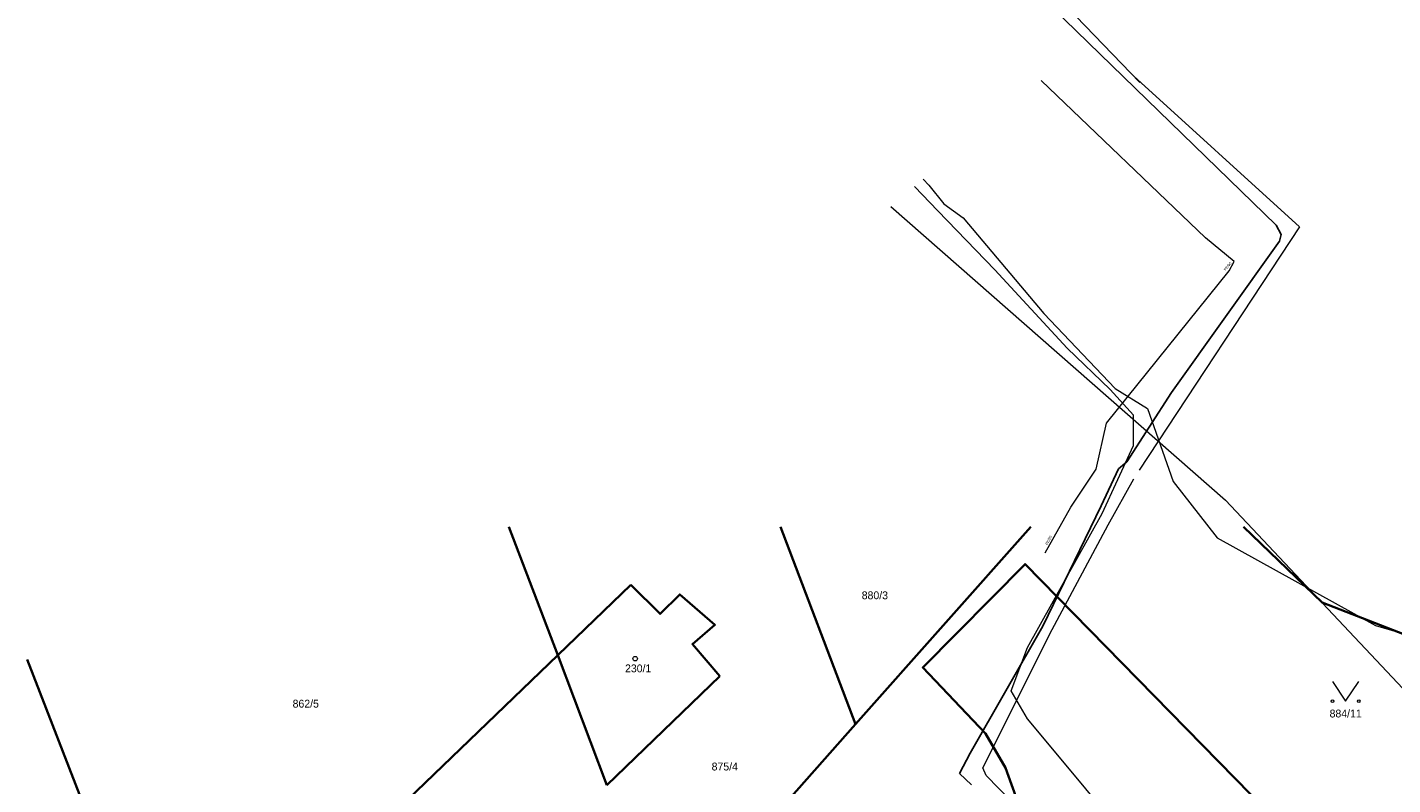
# Model space of a CAD drawing. Header units: millimetres. Extents: x -527259 to -526551, y -1129736 to -1129000.
# Tile 211 of 213: x -526909 to -526805, y -1129186 to -1129128. Entities that reach past the tile are written whole.
import ezdxf
from ezdxf.enums import TextEntityAlignment as Align

# ---------------------------------------------------------------- set-up
doc = ezdxf.new("R2010")
doc.units = ezdxf.units.MM
doc.header["$LTSCALE"] = 12
for name, color, linetype, lineweight in [('IS_plynovod STL GridServices', 6, 'PLYN_POTRUBI_ST_PODZ', 0), ('IS_sdelovaci - nezamer poloha CETIN', 132, 'EL_VEDENI_SLABOPROUD_PODZ', 0), ('IS_sdelovací CETIN', 6, 'EL_VEDENI_SLABOPROUD_PODZ', 0), ('ISa_plyn_podzem_STL', 6, 'PLYN_POTRUBI_ST_PODZ', 0), ('KN tlusta', 170, 'Continuous', 35), ('tlusta', 7, 'Continuous', 15)]:
    doc.layers.add(name, color=color, linetype=linetype, lineweight=lineweight)
doc.layers.add('ISa_Vodovod', color=6, linetype='VODA_PITNA_PODZ')
doc.layers.add('Parc. č.', color=170, linetype='Continuous')
doc.styles.add('laplan', font='txt', dxfattribs={"height": 0.002})
doc.linetypes.add('EL_VEDENI_SLABOPROUD_PODZ', pattern='A,10,-30,[116,CADKON.SHX,S=5,R=0,X=0,Y=0],-35,10,-10', length=95)
doc.linetypes.add('PLYN_POTRUBI_ST_PODZ', pattern='A,35,-15,[113,CADKON.SHX,S=5,R=0,X=0,Y=0],-50', length=100)
doc.linetypes.add('VODA_PITNA_PODZ', pattern='A,35,-15,[117,CADKON.SHX,S=1.25,R=0,X=0,Y=0],-50', length=100)

# ---------------------------------------------------------------- blocks, each defined once
blk = doc.blocks.new('4$02')
at = {"layer": 'tlusta', "color": 0}
blk.add_circle((-0.01, 0), 0.175, dxfattribs=at)
blk = doc.blocks.new('3$14')
at = {"layer": 'tlusta'}
blk.add_lwpolyline([(-1, 1.5), (0, 0), (1, 1.5)], dxfattribs=at)
for centre in [(-1, 0), (1, 0)]:
    blk.add_circle(centre, 0.1, dxfattribs=at)

msp = doc.modelspace()

# ---------------------------------------------------------------- linework, layer by layer
at = {"layer": 'IS_plynovod STL GridServices', "ltscale": 0.002, "flags": 128}
msp.add_lwpolyline([(-526831.508, -1129168.486), (-526829.555, -1129164.984), (-526827.617, -1129162.087), (-526826.83, -1129158.576), (-526817.461, -1129146.951), (-526817.055, -1129146.225), (-526819.252, -1129144.41), (-526831.821, -1129132.386)], dxfattribs=at)
at = {"layer": 'IS_sdelovaci - nezamer poloha CETIN', "ltscale": 0.002, "flags": 128}
for points in [[(-526793.112, -1129228.571), (-526814.511, -1129203.664), (-526823.512, -1129192.439), (-526828.769, -1129186.089), (-526832.868, -1129181.17), (-526834.116, -1129179.023), (-526832.868, -1129175.714), (-526827.165, -1129165.483), (-526824.759, -1129160.296), (-526824.759, -1129157.97), (-526826.541, -1129156.002), (-526829.838, -1129152.855), (-526835.363, -1129146.862), (-526839.72, -1129142.35), (-526841.489, -1129140.496)], [(-526843.299, -1129142.014), (-526817.731, -1129164.455), (-526784.842, -1129199.367), (-526773.49, -1129211.3)]]:
    msp.add_lwpolyline(points, dxfattribs=at)
at = {"layer": 'IS_sdelovací CETIN', "ltscale": 0.003, "flags": 128}
for points in [[(-526840.821, -1129139.936), (-526840.39, -1129140.39)], [(-526840.821, -1129139.936), (-526840.39, -1129140.39), (-526839.26, -1129141.82), (-526837.77, -1129142.89), (-526831.62, -1129150.21), (-526826.17, -1129155.93), (-526823.68, -1129157.46), (-526821.73, -1129163.04), (-526818.36, -1129167.34), (-526806.27, -1129174.03), (-526799.54, -1129175.99), (-526792.02, -1129179.71), (-526790.056, -1129180.754)]]:
    msp.add_lwpolyline(points, dxfattribs=at)
at = {"layer": 'ISa_plyn_podzem_STL', "ltscale": 0.002}
for p, q in [((-526824.27, -1129132.55), (-526845.17, -1129110.824)), ((-526812.071, -1129143.578), (-526824.741, -1129132.061)), ((-526812.071, -1129143.578), (-526824.314, -1129162.167)), ((-526824.77, -1129162.86), (-526826.72, -1129166.36)), ((-526826.72, -1129166.36), (-526831.2, -1129174.74)), ((-526831.2, -1129174.74), (-526836.28, -1129184.9)), ((-526836.03, -1129185.49), (-526836.28, -1129184.9)), ((-526836.03, -1129185.49), (-526801.21, -1129220.86))]:
    msp.add_line(p, q, dxfattribs=at)
at = {"layer": 'ISa_Vodovod', "ltscale": 0.002}
for p, q in [((-526836.902, -1129121.054), (-526813.846, -1129143.448)), ((-526813.486, -1129144.168), (-526813.846, -1129143.448)), ((-526813.596, -1129144.678), (-526813.486, -1129144.168)), ((-526813.596, -1129144.678), (-526821.848, -1129156.227)), ((-526821.848, -1129156.227), (-526825.27, -1129161.54)), ((-526825.91, -1129162.07), (-526827.23, -1129164.89)), ((-526825.91, -1129162.07), (-526825.27, -1129161.54)), ((-526827.23, -1129164.89), (-526831.69, -1129174.1)), ((-526831.69, -1129174.1), (-526837.24, -1129183.78)), ((-526837.24, -1129183.78), (-526838.06, -1129185.35)), ((-526837.14, -1129186.2), (-526838.06, -1129185.35))]:
    msp.add_line(p, q, dxfattribs=at)
at = {"layer": 'KN tlusta'}
for p, q in [((-526868.76, -1129176.3), (-526872.48, -1129166.495)), ((-526845.99, -1129181.57), (-526851.723, -1129166.495)), ((-526845.99, -1129181.57), (-526832.599, -1129166.495)), ((-526863.18, -1129170.93), (-526868.76, -1129176.3)), ((-526898.38, -1129204.81), (-526909.288, -1129176.639)), ((-526868.76, -1129176.3), (-526898.38, -1129204.81)), ((-526868.76, -1129176.3), (-526865, -1129186.23)), ((-526865, -1129186.23), (-526856.36, -1129177.9)), ((-526860.55, -1129197.96), (-526845.99, -1129181.57))]:
    msp.add_line(p, q, dxfattribs=at)
for points in [[(-526784.84, -1129182.18), (-526810.35, -1129172.29), (-526816.361, -1129166.495)], [(-526805.93, -1129197), (-526833.05, -1129169.35), (-526840.87, -1129177.25), (-526836.08, -1129182.3), (-526834.54, -1129184.9), (-526833.51, -1129187.75), (-526833.15, -1129190.39), (-526833.46, -1129192.61), (-526833.62, -1129193.74), (-526834.83, -1129196.52), (-526837.07, -1129199.23), (-526842.39, -1129202.1), (-526849.11, -1129204.43), (-526872.69, -1129212.59), (-526889.31, -1129225.28), (-526884.05, -1129241.2), (-526874.95, -1129268.75), (-526873.8, -1129270.39), (-526858.19, -1129286.41)], [(-526856.36, -1129177.9), (-526858.46, -1129175.46), (-526856.75, -1129173.99), (-526859.43, -1129171.66), (-526860.93, -1129173.15), (-526863.18, -1129170.93)]]:
    msp.add_lwpolyline(points, dxfattribs=at)

# ---------------------------------------------------------------- block references
at = {"layer": 'tlusta'}
for name, p in [('4$02', (-526862.829, -1129176.57)), ('3$14', (-526808.55, -1129179.82))]:
    msp.add_blockref(name, p, dxfattribs=at)

# ---------------------------------------------------------------- texts
at = {"layer": 'IS_plynovod STL GridServices', "linetype": 'Continuous', "ltscale": 0.002, "char_height": 0.2, "attachment_point": 7, "line_spacing_factor": 0.8, "style": 'laplan'}
for insert, rotation in [((-526817.729, -1129146.958), 50.30732), ((-526831.329, -1129167.904), 61.90061)]:
    msp.add_mtext('PE/90', dxfattribs=dict(at, insert=insert, rotation=rotation))
at = {"layer": 'Parc. č.', "style": 'laplan'}
for s, p in [('880/3', (-526844.523, -1129172.031)), ('230/1', (-526862.608, -1129177.612)), ('862/5', (-526888.01, -1129180.31)), ('884/11', (-526808.547, -1129181.062)), ('875/4', (-526855.991, -1129185.112))]:
    msp.add_text(s, height=0.6, dxfattribs=at).set_placement(p, align=Align.CENTER)

doc.saveas('drawing.dxf')
